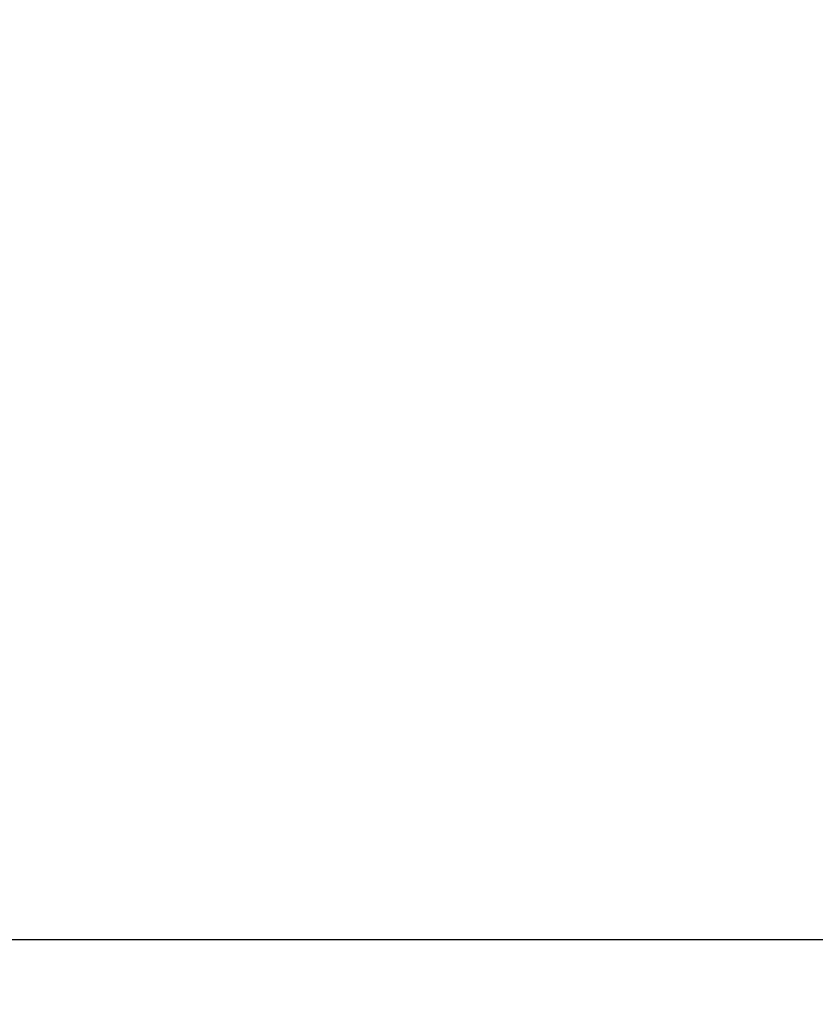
# Model space of a CAD drawing. Header units: millimetres. Extents: x 53458 to 260960, y -123310 to -87533.
# Tile 249 of 256: x 72140.275 to 72140.495, y -116917.616 to -116917.343. Entities that reach past the tile are written whole.
import ezdxf

# ---------------------------------------------------------------- set-up
doc = ezdxf.new("R2010")
doc.units = ezdxf.units.MM
doc.header["$MEASUREMENT"] = 0
doc.linetypes.add('Przerywana długa', pattern=[390, 250, -140])
for name, color, linetype in [('Nowe_A-Belki-Wieniec', 7, 'Continuous'), ('Nowe_A-Płyta-Grunt', 7, 'Continuous'), ('Nowe_A-Ściany-Zewnętrzne', 7, 'Continuous')]:
    doc.layers.add(name, color=color, linetype=linetype)
for name, color, linetype, lineweight in [('Nowe_A-Belki-Wieniec_Nr_pióra__90', 7, 'Continuous', 13), ('Nowe_A-Płyta-Grunt_Nr_pióra__89', 7, 'Continuous', 13), ('Nowe_A-Ściany-Zewnętrzne_Nr_pióra__27', 7, 'Continuous', 25)]:
    doc.layers.add(name, color=color, linetype=linetype, lineweight=lineweight)

# ---------------------------------------------------------------- blocks, each defined once
blk = doc.blocks.new('Strop_1', base_point=(65230.07224, -116917.59784))
at = {"layer": 'Nowe_A-Płyta-Grunt_Nr_pióra__89', "color": 7, "linetype": 'Continuous', "lineweight": 13, "flags": 128}
blk.add_lwpolyline([(65230.07224, -116917.59784), (90780.07224, -116917.59784), (90780.07224, -99167.59784), (65230.07224, -99167.59784)], close=True, dxfattribs=at)
blk = doc.blocks.new('Ściana_5', base_point=(90905.07224, -117042.59784))
at = {"layer": 'Nowe_A-Ściany-Zewnętrzne', "linetype": 'Continuous', "lineweight": 0, "true_color": 0x000000}
h = blk.add_hatch(dxfattribs=at)
h.set_pattern_fill('Tynk', color=18, style=0, pattern_type=2)
h.set_pattern_definition([(0, (0, 0), (0, 86.60254), [0, -50]), (0, (25, 43.3), (0, 86.60254), [0, -50])])
h.paths.add_polyline_path([(72505.03422, -116907.59784), (72140.07224, -116907.59784), (72140.07224, -116917.59784), (72505.03422, -116917.59784)])
h = blk.add_hatch(dxfattribs=at)
h.set_pattern_fill('Bloczki_ceramiczne', color=18, style=0, pattern_type=2)
h.set_pattern_definition([(45, (0, 0), (-63.63961, 63.63961), [])])
h.paths.add_polyline_path([(72130.07224, -116917.59785), (72130.07224, -117167.59784), (72505.0342, -117167.59784), (72505.03422, -117117.59785), (72505.03422, -116917.59784)])
at = {"layer": 'Nowe_A-Ściany-Zewnętrzne_Nr_pióra__27', "color": 7, "linetype": 'Continuous', "lineweight": 25}
blk.add_line((72505.03422, -116917.59784), (72140.07224, -116917.59783), dxfattribs=at)
blk = doc.blocks.new('Belka_16', base_point=(65105.07224, -117042.59784))
at = {"layer": 'Nowe_A-Belki-Wieniec_Nr_pióra__90', "color": 7, "linetype": 'Przerywana długa', "lineweight": 13}
blk.add_line((72130.07224, -116917.59784), (77880.07224, -116917.59784), dxfattribs=at)

msp = doc.modelspace()

# ---------------------------------------------------------------- block references
at = {"layer": 'Nowe_A-Belki-Wieniec', "color": 7, "lineweight": 13}
msp.add_blockref('Belka_16', (65105.07224, -117042.59784), dxfattribs=at)
at = {"layer": 'Nowe_A-Płyta-Grunt', "color": 7, "linetype": 'Continuous', "lineweight": 13}
msp.add_blockref('Strop_1', (65230.07224, -116917.59784), dxfattribs=at)
at = {"layer": 'Nowe_A-Ściany-Zewnętrzne', "color": 7, "lineweight": 25}
msp.add_blockref('Ściana_5', (90905.07224, -117042.59784), dxfattribs=at)

doc.saveas('drawing.dxf')
